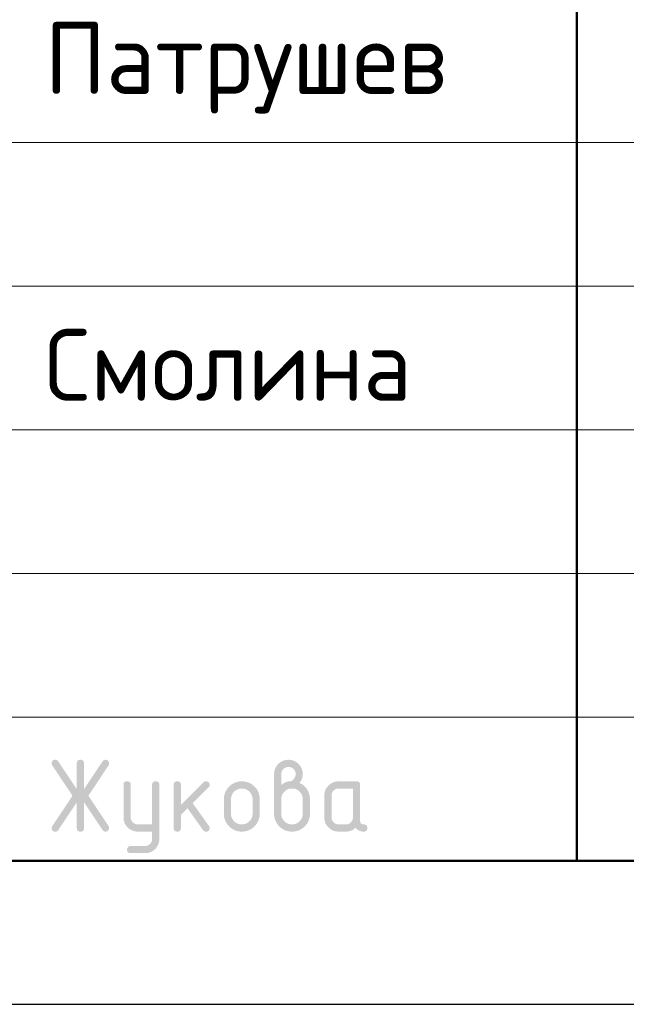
# Model space of a CAD drawing. Header units: millimetres. Extents: x 0 to 21005, y -5 to 14850.
# Tile 13 of 23: x 12530 to 13586, y 0 to 1714. Entities that reach past the tile are written whole.
import ezdxf

# ---------------------------------------------------------------- set-up
doc = ezdxf.new("R2010")
doc.units = ezdxf.units.MM
doc.layers.add('Standard', color=7, linetype='Continuous', lineweight=25)
doc.styles.add('ISOCPEUR', font='txt')

msp = doc.modelspace()

# ---------------------------------------------------------------- hatches: boundary and pattern name
at = {"layer": 'Standard', "linetype": 'Continuous', "lineweight": 25, "transparency": 33554687}
for points in [[(12629.3, 351.8), (12597, 303.4), (12596.5, 302.7), (12596, 302.2), (12595.4, 301.7), (12594.8, 301.3), (12594.1, 301), (12593.3, 300.8), (12592.6, 300.6), (12591.7, 300.6), (12590.9, 300.6), (12590.2, 300.7), (12589.6, 300.8), (12589, 301.1), (12588.4, 301.3), (12587.9, 301.6), (12587.5, 301.9), (12587.1, 302.3), (12586.7, 302.7), (12586.4, 303.2), (12586.1, 303.7), (12585.9, 304.3), (12585.7, 304.9), (12585.6, 305.6), (12585.5, 306.4), (12585.5, 307.2), (12585.5, 308), (12585.8, 308.8), (12586.1, 309.6), (12586.6, 310.4), (12621.7, 363.1), (12586.6, 415.8), (12586.1, 416.6), (12585.8, 417.4), (12585.5, 418.3), (12585.5, 419.1), (12585.5, 419.9), (12585.6, 420.6), (12585.7, 421.4), (12585.9, 422), (12586.1, 422.6), (12586.4, 423.1), (12586.7, 423.6), (12587.1, 424), (12587.5, 424.4), (12588, 424.7), (12588.5, 425), (12589, 425.2), (12589.6, 425.4), (12590.3, 425.5), (12591, 425.6), (12591.8, 425.6), (12592.6, 425.6), (12593.3, 425.5), (12594.1, 425.3), (12594.7, 424.9), (12595.4, 424.6), (12596, 424), (12596.5, 423.5), (12597, 422.8), (12629.3, 374.5), (12629.3, 419.4), (12629.3, 420.2), (12629.4, 420.9), (12629.5, 421.5), (12629.7, 422.1), (12629.9, 422.7), (12630.2, 423.2), (12630.4, 423.7), (12630.8, 424.1), (12631.2, 424.5), (12631.7, 424.8), (12632.2, 425.1), (12632.8, 425.3), (12633.4, 425.4), (12634.1, 425.5), (12634.7, 425.6), (12635.5, 425.6), (12636.3, 425.6), (12637, 425.5), (12637.7, 425.4), (12638.3, 425.3), (12638.9, 425.1), (12639.3, 424.8), (12639.8, 424.5), (12640.2, 424.1), (12640.6, 423.7), (12640.9, 423.2), (12641.2, 422.7), (12641.4, 422.1), (12641.6, 421.5), (12641.7, 420.9), (12641.8, 420.2), (12641.8, 419.4), (12641.8, 374.5), (12674.1, 422.8), (12674.5, 423.5), (12675.1, 424), (12675.7, 424.6), (12676.3, 424.9), (12677, 425.3), (12677.8, 425.5), (12678.5, 425.6), (12679.4, 425.6), (12680, 425.6), (12680.6, 425.5), (12681.2, 425.4), (12681.7, 425.2), (12682.3, 424.9), (12682.8, 424.6), (12683.3, 424.2), (12683.7, 423.7), (12684.2, 423.3), (12684.5, 422.8), (12684.9, 422.3), (12685.1, 421.7), (12685.3, 421.1), (12685.4, 420.5), (12685.5, 419.9), (12685.5, 419.3), (12685.5, 418.4), (12685.3, 417.5), (12685, 416.6), (12684.5, 415.8), (12649.4, 363.1), (12684.5, 310.4), (12685, 309.6), (12685.3, 308.7), (12685.5, 307.9), (12685.5, 307), (12685.5, 306.3), (12685.4, 305.7), (12685.3, 305.2), (12685.1, 304.6), (12684.9, 304), (12684.5, 303.5), (12684.2, 303), (12683.8, 302.5), (12683.3, 302.1), (12682.8, 301.7), (12682.4, 301.4), (12681.8, 301.1), (12681.3, 300.9), (12680.7, 300.8), (12680.1, 300.6), (12679.5, 300.6), (12678.6, 300.6), (12677.8, 300.8), (12677, 301), (12676.3, 301.3), (12675.6, 301.7), (12675.1, 302.2), (12674.5, 302.7), (12674.1, 303.4), (12641.8, 351.8), (12641.8, 306.9), (12641.8, 306.1), (12641.7, 305.4), (12641.6, 304.7), (12641.4, 304.2), (12641.2, 303.6), (12640.9, 303.1), (12640.6, 302.6), (12640.2, 302.2), (12639.8, 301.8), (12639.3, 301.5), (12638.9, 301.2), (12638.3, 301), (12637.7, 300.8), (12637, 300.7), (12636.3, 300.6), (12635.5, 300.6), (12634.7, 300.6), (12634.1, 300.7), (12633.4, 300.8), (12632.8, 301), (12632.2, 301.2), (12631.7, 301.5), (12631.2, 301.8), (12630.8, 302.2), (12630.4, 302.6), (12630.2, 303.1), (12629.9, 303.6), (12629.7, 304.2), (12629.5, 304.7), (12629.4, 305.4), (12629.3, 306.1), (12629.3, 306.9)], [(12760.4, 288), (12760.4, 300.6), (12735.5, 300.6), (12734.2, 300.6), (12732.9, 300.8), (12731.7, 300.9), (12730.4, 301.1), (12729.2, 301.3), (12728.1, 301.7), (12726.9, 302), (12725.8, 302.5), (12724.7, 302.9), (12723.7, 303.5), (12722.6, 304.1), (12721.6, 304.7), (12720.6, 305.4), (12719.6, 306.2), (12718.7, 307), (12717.8, 307.9), (12716.9, 308.8), (12716.1, 309.8), (12715.3, 310.8), (12714.6, 311.8), (12713.9, 312.8), (12713.4, 313.8), (12712.8, 314.9), (12712.4, 316), (12711.9, 317.1), (12711.6, 318.3), (12711.2, 319.4), (12711, 320.6), (12710.8, 321.8), (12710.7, 323.1), (12710.6, 324.3), (12710.6, 325.6), (12710.6, 381.8), (12710.6, 382.6), (12710.7, 383.3), (12710.7, 384), (12710.9, 384.6), (12711.1, 385.1), (12711.4, 385.6), (12711.7, 386.1), (12712.1, 386.5), (12712.5, 386.9), (12713, 387.2), (12713.5, 387.5), (12714.1, 387.7), (12714.7, 387.9), (12715.3, 388), (12716, 388.1), (12716.8, 388.1), (12717.6, 388.1), (12718.3, 388), (12719, 387.9), (12719.6, 387.7), (12720.1, 387.5), (12720.6, 387.2), (12721.1, 386.9), (12721.5, 386.5), (12721.9, 386.1), (12722.2, 385.6), (12722.5, 385.2), (12722.7, 384.6), (12722.9, 384), (12723, 383.3), (12723.1, 382.6), (12723.1, 381.8), (12723.1, 325.7), (12723.1, 324.4), (12723.3, 323.2), (12723.5, 322), (12724, 320.9), (12724.5, 319.8), (12725.1, 318.8), (12725.8, 317.8), (12726.8, 316.9), (12727.7, 315.9), (12728.7, 315.2), (12729.7, 314.5), (12730.8, 314.1), (12731.9, 313.6), (12733.1, 313.4), (12734.2, 313.2), (12735.5, 313.2), (12760.4, 313.2), (12760.4, 381.8), (12760.4, 382.6), (12760.5, 383.3), (12760.6, 384), (12760.8, 384.6), (12761, 385.2), (12761.3, 385.6), (12761.6, 386.1), (12762, 386.5), (12762.4, 386.9), (12762.9, 387.2), (12763.4, 387.5), (12763.9, 387.7), (12764.5, 387.9), (12765.2, 388), (12765.9, 388.1), (12766.7, 388.1), (12767.5, 388.1), (12768.1, 388), (12768.8, 387.9), (12769.4, 387.7), (12770, 387.5), (12770.5, 387.2), (12771, 386.9), (12771.4, 386.5), (12771.8, 386.1), (12772.1, 385.6), (12772.4, 385.1), (12772.5, 384.6), (12772.7, 384), (12772.8, 383.3), (12772.9, 382.6), (12772.9, 381.8), (12772.9, 288.2), (12772.9, 286.9), (12772.8, 285.6), (12772.7, 284.4), (12772.5, 283.2), (12772.3, 282), (12771.9, 280.8), (12771.6, 279.6), (12771.2, 278.5), (12770.7, 277.4), (12770.2, 276.4), (12769.6, 275.3), (12768.9, 274.3), (12768.3, 273.3), (12767.5, 272.3), (12766.7, 271.4), (12765.8, 270.5), (12764.9, 269.6), (12764, 268.8), (12763, 268), (12762, 267.3), (12761, 266.6), (12760, 266), (12759, 265.5), (12757.9, 265), (12756.8, 264.6), (12755.6, 264.2), (12754.5, 263.9), (12753.3, 263.6), (12752.1, 263.4), (12750.8, 263.3), (12749.6, 263.2), (12748.3, 263.2), (12723.1, 263.2), (12722.3, 263.2), (12721.6, 263.3), (12720.9, 263.4), (12720.3, 263.6), (12719.8, 263.8), (12719.3, 264.1), (12718.8, 264.4), (12718.4, 264.8), (12718, 265.1), (12717.7, 265.6), (12717.4, 266.1), (12717.2, 266.7), (12717, 267.3), (12716.9, 268), (12716.8, 268.7), (12716.8, 269.5), (12716.8, 270.1), (12716.9, 270.7), (12717.1, 271.2), (12717.3, 271.8), (12717.5, 272.3), (12717.9, 272.8), (12718.2, 273.3), (12718.7, 273.8), (12719.2, 274.3), (12719.7, 274.6), (12720.2, 275), (12720.8, 275.2), (12721.3, 275.5), (12721.9, 275.6), (12722.5, 275.7), (12723.1, 275.7), (12748, 275.7), (12749.3, 275.7), (12750.5, 275.9), (12751.7, 276.1), (12752.8, 276.6), (12753.9, 277), (12754.9, 277.7), (12755.9, 278.3), (12756.8, 279.2), (12757.7, 280.1), (12758.4, 281.1), (12759.1, 282), (12759.5, 283.2), (12760, 284.2), (12760.2, 285.5), (12760.4, 286.7)], [(12810.5, 347), (12849.8, 386.3), (12850.2, 386.7), (12850.7, 387.1), (12851.2, 387.4), (12851.8, 387.6), (12852.4, 387.9), (12853, 388), (12853.6, 388.1), (12854.2, 388.1), (12855, 388.1), (12855.7, 388), (12856.4, 387.9), (12857, 387.7), (12857.6, 387.5), (12858.1, 387.2), (12858.5, 386.9), (12858.9, 386.5), (12859.3, 386.1), (12859.6, 385.6), (12859.9, 385.1), (12860.1, 384.6), (12860.3, 384), (12860.4, 383.3), (12860.5, 382.6), (12860.5, 381.8), (12860.5, 381.2), (12860.4, 380.6), (12860.3, 380.1), (12860, 379.5), (12859.8, 379), (12859.4, 378.5), (12859.1, 378), (12858.6, 377.5), (12831.1, 350), (12859.3, 310.5), (12859.9, 309.6), (12860.2, 308.7), (12860.5, 307.8), (12860.5, 306.8), (12860.5, 306), (12860.4, 305.4), (12860.3, 304.7), (12860.1, 304.1), (12859.9, 303.5), (12859.6, 303), (12859.3, 302.6), (12858.9, 302.2), (12858.5, 301.8), (12858.1, 301.5), (12857.6, 301.2), (12857, 301), (12856.4, 300.8), (12855.7, 300.7), (12855, 300.6), (12854.2, 300.6), (12853.4, 300.6), (12852.7, 300.8), (12851.9, 301), (12851.3, 301.3), (12850.6, 301.6), (12850.1, 302.1), (12849.5, 302.6), (12849, 303.3), (12822.2, 341.1), (12810.5, 329.4), (12810.5, 306.9), (12810.5, 306.1), (12810.4, 305.4), (12810.3, 304.7), (12810.1, 304.2), (12809.9, 303.6), (12809.6, 303.1), (12809.3, 302.6), (12808.9, 302.2), (12808.6, 301.8), (12808.1, 301.5), (12807.6, 301.2), (12807, 301), (12806.4, 300.8), (12805.7, 300.7), (12805, 300.6), (12804.2, 300.6), (12803.5, 300.6), (12802.8, 300.7), (12802.1, 300.8), (12801.5, 301), (12800.9, 301.2), (12800.4, 301.5), (12799.9, 301.8), (12799.5, 302.2), (12799.2, 302.6), (12798.9, 303.1), (12798.6, 303.6), (12798.4, 304.2), (12798.2, 304.7), (12798.1, 305.4), (12798, 306.1), (12798, 306.9), (12798, 381.8), (12798, 382.6), (12798.1, 383.3), (12798.2, 384), (12798.4, 384.6), (12798.6, 385.1), (12798.9, 385.6), (12799.2, 386.1), (12799.5, 386.5), (12799.9, 386.9), (12800.4, 387.2), (12800.9, 387.5), (12801.5, 387.7), (12802.1, 387.9), (12802.8, 388), (12803.5, 388.1), (12804.2, 388.1), (12805, 388.1), (12805.7, 388), (12806.4, 387.9), (12807, 387.7), (12807.6, 387.5), (12808.1, 387.2), (12808.6, 386.9), (12808.9, 386.5), (12809.3, 386.1), (12809.6, 385.6), (12809.9, 385.1), (12810.1, 384.6), (12810.3, 384), (12810.4, 383.3), (12810.5, 382.6), (12810.5, 381.8)]]:
    msp.add_hatch(color=7, dxfattribs=at).paths.add_polyline_path(points, flags=16)
h = msp.add_hatch(color=7, dxfattribs=at)
h.paths.add_polyline_path([(12985.4, 381.9), (12987.4, 383.4), (12989.3, 384.6), (12991.2, 385.8), (12993, 386.6), (12994.8, 387.3), (12996.6, 387.7), (12998.3, 388.1), (12999.9, 388.1), (13000.9, 388.1), (13001.9, 388.4), (13002.8, 388.7), (13003.7, 389.2), (13004.6, 389.7), (13005.5, 390.6), (13006.3, 391.4), (13007.1, 392.5), (13007.9, 393.5), (13008.6, 394.5), (13009.2, 395.5), (13009.6, 396.5), (13010, 397.6), (13010.2, 398.6), (13010.4, 399.6), (13010.4, 400.6), (13010.4, 401.9), (13010.1, 403.2), (13009.9, 404.4), (13009.5, 405.5), (13009, 406.6), (13008.3, 407.6), (13007.7, 408.6), (13006.8, 409.5), (13005.9, 410.4), (13004.9, 411.1), (13003.9, 411.8), (13002.7, 412.2), (13001.6, 412.7), (13000.4, 412.9), (12999.2, 413.1), (12997.9, 413.1), (12996.6, 413.1), (12995.4, 412.9), (12994.2, 412.7), (12993, 412.2), (12991.9, 411.7), (12990.9, 411.1), (12989.9, 410.4), (12989, 409.5), (12988.1, 408.6), (12987.4, 407.5), (12986.7, 406.5), (12986.3, 405.4), (12985.8, 404.3), (12985.6, 403.1), (12985.4, 401.9), (12985.4, 400.6)])
h.paths.add_polyline_path([(13016.5, 385.6), (13018.7, 384.7), (13020.6, 383.5), (13022.5, 382.4), (13024.2, 380.9), (13025.9, 379.5), (13027.4, 377.8), (13028.9, 376.1), (13030.2, 374.1), (13031.4, 372.2), (13032.4, 370.1), (13033.3, 368), (13034, 365.9), (13034.6, 363.7), (13034.9, 361.5), (13035.2, 359.2), (13035.2, 356.9), (13035.2, 331.9), (13035.2, 330.3), (13035.1, 328.7), (13034.9, 327.1), (13034.7, 325.6), (13034.4, 324.1), (13033.9, 322.7), (13033.5, 321.2), (13032.9, 319.8), (13032.4, 318.4), (13031.7, 317.1), (13031, 315.8), (13030.1, 314.5), (13029.2, 313.3), (13028.2, 312.1), (13027.2, 310.9), (13026.1, 309.7), (13025, 308.6), (13023.8, 307.6), (13022.6, 306.6), (13021.3, 305.8), (13020, 304.9), (13018.7, 304.2), (13017.4, 303.5), (13016, 302.9), (13014.6, 302.3), (13013.2, 301.9), (13011.8, 301.5), (13010.3, 301.2), (13008.8, 300.9), (13007.2, 300.8), (13005.7, 300.6), (13004, 300.6), (13002.4, 300.6), (13000.8, 300.8), (12999.3, 300.9), (12997.8, 301.2), (12996.3, 301.5), (12994.8, 301.9), (12993.4, 302.4), (12992, 302.9), (12990.6, 303.5), (12989.3, 304.2), (12988, 304.9), (12986.7, 305.8), (12985.4, 306.6), (12984.2, 307.6), (12983.1, 308.6), (12981.9, 309.8), (12980.8, 310.9), (12979.8, 312.1), (12978.8, 313.3), (12977.9, 314.6), (12977.1, 315.9), (12976.4, 317.2), (12975.7, 318.5), (12975.1, 319.9), (12974.5, 321.3), (12974.1, 322.7), (12973.7, 324.1), (12973.4, 325.6), (12973.1, 327.1), (12973, 328.7), (12972.8, 330.3), (12972.8, 331.9), (12972.8, 400.6), (12972.8, 402), (12973, 403.2), (12973.1, 404.5), (12973.3, 405.7), (12973.5, 406.9), (12973.9, 408.1), (12974.2, 409.2), (12974.7, 410.3), (12975.1, 411.4), (12975.7, 412.5), (12976.3, 413.6), (12976.9, 414.6), (12977.6, 415.6), (12978.4, 416.5), (12979.2, 417.5), (12980.1, 418.4), (12981, 419.3), (12982, 420.1), (12982.9, 420.9), (12983.9, 421.6), (12985, 422.3), (12986, 422.8), (12987.1, 423.4), (12988.2, 423.8), (12989.3, 424.3), (12990.4, 424.6), (12991.6, 425), (12992.8, 425.2), (12994, 425.4), (12995.2, 425.5), (12996.5, 425.6), (12997.8, 425.6), (12999.1, 425.6), (13000.3, 425.5), (13001.6, 425.4), (13002.8, 425.2), (13004, 425), (13005.2, 424.6), (13006.3, 424.3), (13007.4, 423.8), (13008.6, 423.4), (13009.6, 422.8), (13010.7, 422.2), (13011.7, 421.5), (13012.7, 420.9), (13013.6, 420.1), (13014.6, 419.3), (13015.5, 418.4), (13016.4, 417.4), (13017.2, 416.5), (13018, 415.5), (13018.6, 414.5), (13019.3, 413.5), (13019.9, 412.4), (13020.4, 411.4), (13020.9, 410.3), (13021.3, 409.2), (13021.7, 408), (13022, 406.9), (13022.3, 405.7), (13022.5, 404.5), (13022.6, 403.2), (13022.7, 401.9), (13022.7, 400.6), (13022.7, 398.3), (13022.3, 396.1), (13021.9, 394), (13021.2, 392.1), (13020.4, 390.3), (13019.2, 388.6), (13018.1, 387)], flags=16)
h.paths.add_polyline_path([(13022.7, 331.9), (13022.7, 356.9), (13022.7, 358.8), (13022.4, 360.6), (13022, 362.4), (13021.3, 364.1), (13020.7, 365.8), (13019.7, 367.3), (13018.6, 368.8), (13017.3, 370.2), (13015.9, 371.5), (13014.4, 372.6), (13012.9, 373.6), (13011.3, 374.3), (13009.6, 375), (13007.8, 375.3), (13006, 375.6), (13004, 375.6), (13002.1, 375.6), (13000.3, 375.3), (12998.5, 375), (12996.8, 374.3), (12995.2, 373.6), (12993.6, 372.6), (12992.1, 371.5), (12990.8, 370.2), (12989.4, 368.8), (12988.4, 367.3), (12987.4, 365.8), (12986.7, 364.1), (12986, 362.4), (12985.7, 360.6), (12985.4, 358.8), (12985.4, 356.9), (12985.4, 331.9), (12985.4, 329.9), (12985.7, 328.1), (12986, 326.3), (12986.7, 324.7), (12987.4, 323), (12988.4, 321.5), (12989.4, 320), (12990.8, 318.6), (12992.1, 317.2), (12993.6, 316.2), (12995.2, 315.2), (12996.8, 314.5), (12998.5, 313.8), (13000.3, 313.5), (13002.1, 313.2), (13004, 313.2), (13006, 313.2), (13007.8, 313.5), (13009.6, 313.9), (13011.3, 314.5), (13012.9, 315.2), (13014.4, 316.3), (13015.9, 317.3), (13017.3, 318.7), (13018.6, 320), (13019.7, 321.5), (13020.7, 323.1), (13021.3, 324.7), (13022, 326.4), (13022.4, 328.2), (13022.7, 330)])
h = msp.add_hatch(color=7, dxfattribs=at)
h.paths.add_polyline_path([(12885.4, 331.9), (12885.4, 356.8), (12885.4, 358.5), (12885.6, 360), (12885.7, 361.6), (12886, 363.1), (12886.3, 364.6), (12886.7, 366), (12887.1, 367.5), (12887.7, 368.9), (12888.3, 370.2), (12889, 371.6), (12889.7, 372.9), (12890.5, 374.1), (12891.4, 375.4), (12892.4, 376.6), (12893.4, 377.8), (12894.5, 378.9), (12895.7, 380.1), (12896.9, 381.1), (12898.1, 382.1), (12899.3, 382.9), (12900.6, 383.8), (12901.9, 384.5), (12903.2, 385.2), (12904.6, 385.8), (12906, 386.4), (12907.4, 386.8), (12908.9, 387.2), (12910.4, 387.5), (12911.9, 387.8), (12913.4, 387.9), (12915, 388.1), (12916.6, 388.1), (12918.2, 388.1), (12919.8, 387.9), (12921.4, 387.8), (12922.9, 387.5), (12924.4, 387.2), (12925.9, 386.8), (12927.3, 386.4), (12928.7, 385.8), (12930.1, 385.3), (12931.4, 384.5), (12932.7, 383.8), (12934, 383), (12935.3, 382.1), (12936.5, 381.2), (12937.6, 380.2), (12938.8, 379), (12939.9, 377.9), (12940.9, 376.7), (12941.9, 375.5), (12942.7, 374.3), (12943.6, 373), (12944.3, 371.7), (12945, 370.4), (12945.5, 369), (12946.1, 367.6), (12946.5, 366.1), (12947, 364.7), (12947.2, 363.2), (12947.5, 361.7), (12947.7, 360.1), (12947.8, 358.5), (12947.8, 356.8), (12947.8, 331.9), (12947.8, 330.2), (12947.7, 328.7), (12947.5, 327.1), (12947.2, 325.6), (12946.9, 324.1), (12946.5, 322.7), (12946.1, 321.2), (12945.5, 319.9), (12944.9, 318.5), (12944.2, 317.2), (12943.5, 315.8), (12942.7, 314.6), (12941.8, 313.3), (12940.8, 312.1), (12939.8, 310.9), (12938.7, 309.8), (12937.5, 308.6), (12936.3, 307.6), (12935.1, 306.6), (12933.9, 305.8), (12932.6, 304.9), (12931.3, 304.2), (12930, 303.5), (12928.6, 302.9), (12927.2, 302.4), (12925.8, 301.9), (12924.3, 301.5), (12922.8, 301.2), (12921.3, 300.9), (12919.8, 300.8), (12918.2, 300.6), (12916.6, 300.6), (12915, 300.6), (12913.4, 300.8), (12911.9, 300.9), (12910.4, 301.2), (12908.9, 301.5), (12907.4, 301.9), (12906, 302.4), (12904.6, 302.9), (12903.2, 303.5), (12901.9, 304.2), (12900.6, 304.9), (12899.3, 305.8), (12898.1, 306.6), (12896.9, 307.6), (12895.7, 308.6), (12894.5, 309.8), (12893.4, 310.9), (12892.4, 312.1), (12891.4, 313.3), (12890.5, 314.6), (12889.7, 315.8), (12889, 317.2), (12888.3, 318.5), (12887.7, 319.9), (12887.1, 321.2), (12886.7, 322.7), (12886.3, 324.1), (12886, 325.6), (12885.7, 327.1), (12885.6, 328.7), (12885.4, 330.2)], flags=16)
h.paths.add_polyline_path([(12935.3, 331.9), (12935.3, 356.9), (12935.3, 358.8), (12934.9, 360.6), (12934.6, 362.4), (12933.9, 364.1), (12933.2, 365.8), (12932.2, 367.3), (12931.2, 368.8), (12929.8, 370.2), (12928.4, 371.5), (12926.9, 372.6), (12925.4, 373.6), (12923.8, 374.3), (12922.1, 375), (12920.3, 375.3), (12918.5, 375.6), (12916.6, 375.6), (12914.7, 375.6), (12912.9, 375.3), (12911.1, 375), (12909.4, 374.3), (12907.8, 373.6), (12906.3, 372.6), (12904.8, 371.5), (12903.4, 370.2), (12902, 368.8), (12901, 367.3), (12900, 365.8), (12899.3, 364.1), (12898.6, 362.4), (12898.3, 360.6), (12897.9, 358.8), (12897.9, 356.9), (12897.9, 331.9), (12897.9, 329.9), (12898.3, 328.1), (12898.6, 326.3), (12899.3, 324.7), (12900, 323), (12901, 321.5), (12902, 320), (12903.4, 318.6), (12904.7, 317.2), (12906.2, 316.2), (12907.7, 315.2), (12909.4, 314.5), (12911, 313.8), (12912.8, 313.5), (12914.7, 313.2), (12916.6, 313.2), (12918.5, 313.2), (12920.3, 313.5), (12922.1, 313.9), (12923.8, 314.5), (12925.4, 315.2), (12926.9, 316.3), (12928.4, 317.3), (12929.8, 318.7), (12931.2, 320), (12932.2, 321.5), (12933.2, 323.1), (12933.9, 324.7), (12934.6, 326.4), (12934.9, 328.2), (12935.3, 330)])
h = msp.add_hatch(color=7, dxfattribs=at)
h.paths.add_polyline_path([(13110.1, 375.5), (13085.2, 375.5), (13083.9, 375.5), (13082.7, 375.3), (13081.5, 375.1), (13080.4, 374.6), (13079.3, 374.2), (13078.3, 373.5), (13077.3, 372.8), (13076.4, 371.9), (13075.5, 371), (13074.8, 370), (13074.2, 369), (13073.7, 367.9), (13073.3, 366.8), (13073, 365.6), (13072.8, 364.4), (13072.8, 363.1), (13072.8, 325.6), (13072.8, 324.4), (13073, 323.2), (13073.3, 322), (13073.7, 320.9), (13074.2, 319.8), (13074.9, 318.8), (13075.6, 317.8), (13076.5, 316.9), (13077.4, 315.9), (13078.4, 315.2), (13079.4, 314.5), (13080.5, 314.1), (13081.6, 313.6), (13082.8, 313.4), (13084, 313.2), (13085.2, 313.2), (13097.7, 313.2), (13099, 313.2), (13100.2, 313.4), (13101.4, 313.6), (13102.5, 314.1), (13103.6, 314.5), (13104.6, 315.2), (13105.6, 315.9), (13106.5, 316.8), (13107.4, 317.7), (13108.1, 318.7), (13108.8, 319.7), (13109.2, 320.8), (13109.7, 321.9), (13109.9, 323.1), (13110.1, 324.3), (13110.1, 325.6)])
h.paths.add_polyline_path([(13135.2, 306.9), (13135.2, 306.1), (13135.1, 305.4), (13135, 304.7), (13134.8, 304.2), (13134.6, 303.6), (13134.3, 303.1), (13134, 302.6), (13133.6, 302.2), (13133.2, 301.8), (13132.7, 301.5), (13132.2, 301.2), (13131.6, 301), (13131.1, 300.8), (13130.4, 300.7), (13129.7, 300.6), (13128.9, 300.6), (13126.7, 300.6), (13124.7, 301.1), (13122.8, 301.5), (13121, 302.3), (13119.2, 303.1), (13117.6, 304.4), (13116, 305.6), (13114.6, 307.3), (13112.9, 305.6), (13111, 304.4), (13109.1, 303.1), (13106.9, 302.3), (13104.8, 301.5), (13102.5, 301.1), (13100.2, 300.6), (13097.7, 300.6), (13085.2, 300.6), (13083.9, 300.6), (13082.7, 300.8), (13081.4, 300.9), (13080.2, 301.1), (13079, 301.3), (13077.8, 301.7), (13076.7, 302), (13075.6, 302.5), (13074.4, 302.9), (13073.4, 303.5), (13072.3, 304), (13071.3, 304.7), (13070.3, 305.4), (13069.4, 306.2), (13068.4, 307), (13067.5, 307.9), (13066.6, 308.8), (13065.8, 309.7), (13065, 310.7), (13064.3, 311.7), (13063.7, 312.7), (13063.1, 313.8), (13062.5, 314.8), (13062.1, 315.9), (13061.6, 317), (13061.3, 318.2), (13061, 319.4), (13060.7, 320.6), (13060.5, 321.8), (13060.4, 323), (13060.3, 324.3), (13060.3, 325.6), (13060.3, 363.1), (13060.3, 364.4), (13060.4, 365.7), (13060.5, 366.9), (13060.7, 368.1), (13061, 369.4), (13061.3, 370.5), (13061.6, 371.7), (13062.1, 372.8), (13062.5, 373.9), (13063.1, 374.9), (13063.7, 376), (13064.3, 377), (13065, 378), (13065.8, 379), (13066.6, 379.9), (13067.5, 380.8), (13068.4, 381.7), (13069.4, 382.5), (13070.3, 383.3), (13071.3, 384), (13072.3, 384.7), (13073.4, 385.2), (13074.4, 385.8), (13075.6, 386.3), (13076.7, 386.7), (13077.8, 387.1), (13079, 387.4), (13080.2, 387.6), (13081.4, 387.8), (13082.7, 388), (13083.9, 388.1), (13085.2, 388.1), (13116.4, 388.1), (13117.2, 388.1), (13117.9, 388), (13118.6, 387.9), (13119.1, 387.7), (13119.7, 387.5), (13120.2, 387.2), (13120.7, 386.9), (13121.1, 386.5), (13121.5, 386.1), (13121.8, 385.6), (13122.1, 385.1), (13122.3, 384.6), (13122.5, 384), (13122.6, 383.3), (13122.7, 382.6), (13122.7, 381.8), (13122.7, 319.4), (13122.7, 318.6), (13122.8, 317.9), (13122.9, 317.2), (13123, 316.7), (13123.2, 316.1), (13123.5, 315.6), (13123.8, 315.1), (13124.2, 314.7), (13124.6, 314.3), (13125.1, 314), (13125.6, 313.7), (13126.2, 313.5), (13126.8, 313.3), (13127.4, 313.2), (13128.1, 313.1), (13128.9, 313.1), (13129.7, 313.1), (13130.4, 313), (13131.1, 312.9), (13131.6, 312.7), (13132.2, 312.5), (13132.7, 312.3), (13133.2, 312), (13133.6, 311.6), (13134, 311.2), (13134.3, 310.7), (13134.6, 310.2), (13134.8, 309.6), (13135, 309), (13135.1, 308.4), (13135.2, 307.7)], flags=16)

# ---------------------------------------------------------------- linework, layer by layer
at = {"layer": 'Standard', "color": 7, "linetype": 'Continuous', "lineweight": 50, "transparency": 33554687}
msp.add_line((13500, 250), (13500, 3000), dxfattribs=at)
at = {"layer": 'Standard', "color": 7, "linetype": 'Continuous', "lineweight": 13, "transparency": 33554687}
for p, q in [((11500, 1500), (14750, 1500)), ((11500, 1250), (14750, 1250)), ((11500, 1250), (14750, 1250)), ((11500, 1000), (14750, 1000)), ((11500, 1000), (14750, 1000)), ((11500, 750), (14750, 750)), ((11500, 500), (14750, 500))]:
    msp.add_line(p, q, dxfattribs=at)
at = {"layer": 'Standard', "color": 7, "linetype": 'Continuous', "lineweight": 25, "transparency": 33554687}
msp.add_line((11500, 250), (20750, 250), dxfattribs=at)
msp.add_line((11500, 250), (20750, 250), dxfattribs=at)
msp.add_line((11500, 250), (20750, 250), dxfattribs=at)
msp.add_lwpolyline([(0, 0), (21000, 0), (21000, 14850), (0, 14850), (0, 0)], close=True, dxfattribs=at)
at = {"layer": 'Standard', "color": 7, "linetype": 'Continuous', "lineweight": 50, "transparency": 33554687}
msp.add_lwpolyline([(1000, 14600), (20750, 14600), (20750, 250), (1000, 250), (1000, 14600)], close=True, dxfattribs=at)
at = {"layer": 'Standard', "color": 7, "linetype": 'Continuous', "lineweight": 25, "transparency": 33554687}
msp.add_lwpolyline([(20750, 3000), (11500, 3000), (11500, 250), (20750, 250), (20750, 3000)], dxfattribs=at)

# ---------------------------------------------------------------- texts
at = {"layer": 'Standard', "color": 7, "linetype": 'Continuous', "lineweight": 25, "transparency": 33554687, "char_height": 125, "attachment_point": 7, "style": 'ISOCPEUR'}
for s, insert, width in [('\\W0.97;Патрушев', (12573, 1550.6), 835.093), ('\\W0.96;Смолина', (12573, 1050.6), 697.161)]:
    msp.add_mtext(s, dxfattribs=dict(at, insert=insert, width=width))

doc.saveas('drawing.dxf')
